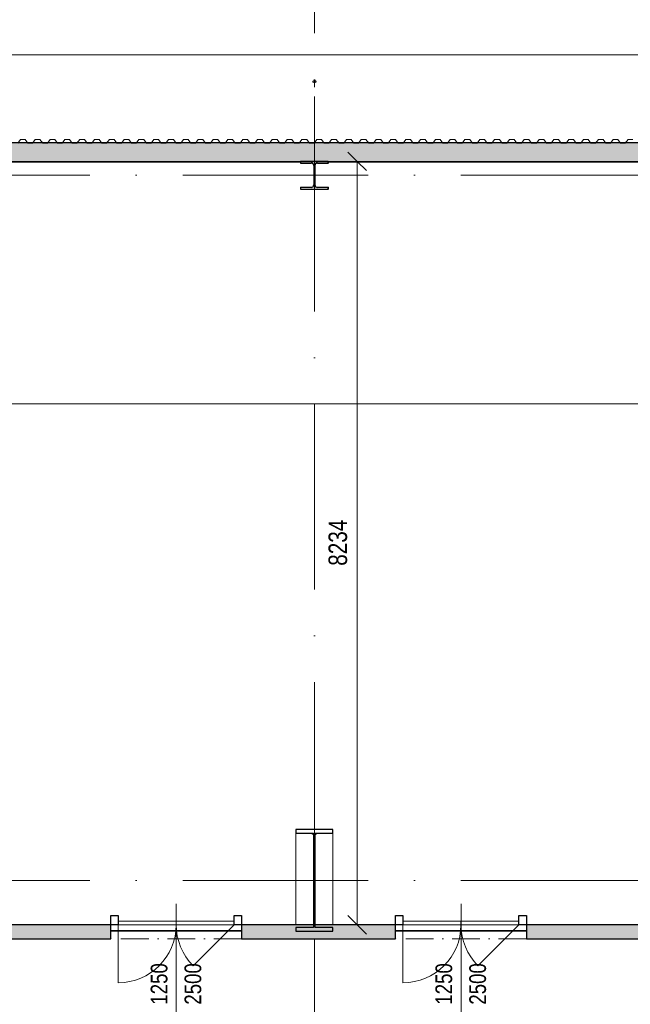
# Model space of a CAD drawing. Header units: millimetres. Extents: x 198345 to 441227, y -23587 to 80066.
# Tile 75 of 79: x 386260 to 392843, y 61243 to 71863. Entities that reach past the tile are written whole.
import ezdxf

# ---------------------------------------------------------------- set-up
doc = ezdxf.new("R2010")
doc.units = ezdxf.units.MM
for name, pattern in [('IMPORT-HP_01_CAR_B', [1200, 800, -400]), ('IMPORT-HP_01_CER_B', [800, 500, -100, 100, -100]), ('Čerchovaná 20mm', [3000, 2000, -500, 0, -500]), ('Čerchovaná 3mm', [500, 300, -100, 0, -100])]:
    doc.linetypes.add(name, pattern=pattern)
for name, color, linetype, lineweight in [('CA_DVERE18', 8, 'Continuous', 9), ('CA_DVERE25', 7, 'Continuous', 9), ('CA_DVERE_NEVHRA1', 3, 'Čerchovaná 3mm', 13), ('CA_IMPORTY18', 8, 'Continuous', 9), ('CA_KOTY', 3, 'Continuous', 9), ('CA_KOTY-100', 3, 'Continuous', 9), ('CA_OSY', 5, 'Continuous', 9), ('CA_POHHRA18', 9, 'Continuous', 9), ('CA_POPISDVERE', 3, 'Continuous', 9), ('CA_REZY', 1, 'Continuous', 25), ('CA_SRAFY', 9, 'Continuous', 25)]:
    doc.layers.add(name, color=color, linetype=linetype, lineweight=lineweight)
doc.styles.add('Arial', font='arial.ttf', dxfattribs={"height": 10})
doc.styles.add('Arial_4', font='arial.ttf', dxfattribs={"width": 0.8, "height": 200})
doc.styles.add('Arial_7', font='arial.ttf', dxfattribs={"width": 0.8, "height": 180})
doc.dimstyles.new('HP_Přímá_-_2_mm_Ariel_1-100', dxfattribs={"dimscale": 304.8, "dimtxt": 204.05188, "dimasz": 0.656168, "dimexe": 0.328084, "dimexo": 0.0625, "dimgap": 0.164042, "dimtad": 1, "dimdec": 0, "dimzin": 0, "dimdsep": 46, "dimtxsty": 'Arial_4', "dimblk1": 'OBLIQUE', "dimblk2": 'OBLIQUE', "dimsah": 1, "dimcen": 0.09, "dimazin": 0, "dimtfac": 1, "dimtdec": 4, "dimtix": 1, "dimtmove": 0, "dimatfit": 3, "dimfxl": 0.984252, "dimfxlon": 1, "dimtvp": 1, "dimtolj": 1, "dimtzin": 0, "dimarcsym": 2})

# ---------------------------------------------------------------- blocks, each defined once
blk = doc.blocks.new('CZ-Dveře_otočné_dvoukřídlé_OCZ - CZ-Dveře_otočné_dvoukřídlé_1_75x2_7-2513210-PŮDORYS _6_160 _ vestavek V9')
at = {"layer": 'CA_DVERE18'}
for p, q in [((625, -75), (625, 550)), ((-625, -75), (-183, 367))]:
    blk.add_line(p, q, dxfattribs=at)
for centre, start, end in [((625, -75), 90, 180), ((-625, -75), 360, 45)]:
    blk.add_arc(centre, 625, start, end, dxfattribs=at)
at = {"layer": 'CA_DVERE25', "lineweight": 25}
for p, q in [((-705, -175), (-705, -75)), ((-705, -75), (-625, -75)), ((-625, -75), (-625, -175)), ((625, -175), (625, -75)), ((625, -75), (705, -75)), ((705, -75), (705, -175)), ((-625, -175), (-705, -175)), ((705, -175), (625, -175))]:
    blk.add_line(p, q, dxfattribs=at)
at = {"layer": 'CA_DVERE25'}
for p, q in [((-625, -115), (-625, -75)), ((-625, -75), (0, -75)), ((0, -115), (0, -75)), ((0, -75), (625, -75)), ((0, -75), (0, -115)), ((625, -75), (625, -115)), ((0, -115), (-625, -115)), ((625, -115), (0, -115))]:
    blk.add_line(p, q, dxfattribs=at)
at = {"layer": 'CA_DVERE_NEVHRA1'}
blk.add_line((-705, 75), (705, 75), dxfattribs=at)
blk = doc.blocks.new('ocelová kce final - 11542_003_OK-HALA_TaO-2_ET_AciS_2025-05-29_upr_dwg-2597525-PŮDORYS _6_160 _ vestavek V9')
at = {"layer": 'CA_IMPORTY18', "color": 57}
for p, q in [((277651, 71202), (277629, 71202)), ((277629, 71188), (277651, 71188)), ((274155, 70325), (277490, 70325)), ((277489, 70325), (274155, 70325)), ((277489, 70325), (277489, 70315)), ((277489, 70315), (277607, 70315)), ((277672, 70315), (277791, 70315)), ((277790, 70325), (283255, 70325)), ((277791, 70315), (277791, 70325)), ((277791, 70325), (283254, 70325)), ((277633, 70289), (277633, 70081)), ((277647, 70081), (277647, 70289)), ((277607, 70055), (277489, 70055)), ((277489, 70055), (277489, 70034)), ((277489, 70034), (277791, 70034)), ((277791, 70055), (277672, 70055)), ((277791, 70034), (277791, 70055)), ((277440, 63090), (277440, 62101)), ((277440, 63089), (277610, 63089)), ((277440, 62101), (277440, 63089)), ((277610, 63089), (277630, 63069)), ((277650, 63069), (277670, 63089)), ((277670, 63089), (277840, 63089)), ((277840, 62101), (277840, 63090)), ((277840, 63089), (277840, 62101)), ((276855, 62040), (275445, 62040)), ((276855, 62040), (275445, 62040)), ((276855, 62030), (275445, 62030)), ((275445, 62030), (276855, 62030)), ((279925, 62040), (278515, 62040)), ((279925, 62040), (278515, 62040)), ((279925, 62030), (278515, 62030)), ((278515, 62030), (279925, 62030)), ((277640, 60030), (277640, 61951)), ((277640, 61951), (277640, 60030))]:
    blk.add_line(p, q, dxfattribs=at)
at = {"layer": 'CA_IMPORTY18', "color": 57, "linetype": 'IMPORT-HP_01_CER_B'}
blk.add_line((277640, 70535), (277640, 71185), dxfattribs=at)
at = {"layer": 'CA_IMPORTY18', "color": 57, "linetype": 'IMPORT-HP_01_CAR_B'}
for p, q in [((276855, 62030), (275445, 62030)), ((275445, 62030), (276855, 62030)), ((279925, 62030), (278515, 62030)), ((278515, 62030), (279925, 62030))]:
    blk.add_line(p, q, dxfattribs=at)
at = {"layer": 'CA_IMPORTY18', "color": 57}
for centre, radius, start, end in [((277629, 71195), 7.5, 90, 270), ((277651, 71195), 7.5, 270, 90), ((277607, 70289), 26, 360, 90), ((277672, 70289), 26, 90, 180), ((277607, 70081), 26, 270, 360), ((277672, 70081), 26, 180, 270)]:
    blk.add_arc(centre, radius, start, end, dxfattribs=at)
at = {"layer": 'CA_REZY'}
for p, q in [((277790, 70335), (277490, 70335)), ((277490, 70335), (277490, 70316)), ((277490, 70316), (277607, 70316)), ((277672, 70316), (277790, 70316)), ((277790, 70316), (277790, 70335)), ((277634, 70289), (277634, 70081)), ((277646, 70081), (277646, 70289)), ((277607, 70054), (277490, 70054)), ((277490, 70054), (277490, 70035)), ((277490, 70035), (277790, 70035)), ((277790, 70054), (277672, 70054)), ((277790, 70035), (277790, 70054)), ((277840, 63130), (277440, 63130)), ((277440, 63130), (277440, 63090)), ((277440, 63090), (277630, 63090)), ((277630, 63090), (277630, 62070)), ((277650, 62070), (277650, 63090)), ((277650, 63090), (277840, 63090)), ((277840, 63090), (277840, 63130)), ((277630, 62070), (277440, 62070)), ((277440, 62070), (277440, 62030)), ((277440, 62030), (277840, 62030)), ((277840, 62070), (277650, 62070)), ((277840, 62030), (277840, 62070))]:
    blk.add_line(p, q, dxfattribs=at)
for centre, start, end in [((277607, 70289), 0, 90), ((277672, 70289), 90, 180), ((277607, 70081), 270, 0), ((277672, 70081), 180, 270)]:
    blk.add_arc(centre, 27, start, end, dxfattribs=at)
at = {"layer": 'CA_IMPORTY18', "color": 7, "linetype": 'IMPORT-HP_01_CER_B', "insert": (277632, 71201), "char_height": 10, "width": 18.61, "attachment_point": 1, "line_spacing_factor": 0.941778, "style": 'Arial'}
blk.add_mtext('25', dxfattribs=at)
blk = doc.blocks.new('ocelová kce final - ocelová kce final-2597615-PŮDORYS _6_160 _ vestavek V9')
blk.add_blockref('ocelová kce final - 11542_003_OK-HALA_TaO-2_ET_AciS_2025-05-29_upr_dwg-2597525-PŮDORYS _6_160 _ vestavek V9', (0, 0))
blk = doc.blocks.new('Opakovaný detail - 40-518357-PŮDORYS _6_160 _ vestavek V9')
at = {"layer": 'CA_POHHRA18'}
for p, q in [((-14891, 250), (-14862, 211)), ((-14811, 211), (-14782, 250)), ((-14782, 250), (-14756, 250)), ((-14757, 250), (-14731, 250)), ((-14731, 250), (-14702, 211)), ((-14651, 211), (-14622, 250)), ((-14622, 250), (-14597, 250)), ((-14597, 250), (-14571, 250)), ((-14571, 250), (-14542, 211)), ((-14491, 211), (-14462, 250)), ((-14462, 250), (-14437, 250)), ((-14437, 250), (-14412, 250)), ((-14412, 250), (-14383, 211)), ((-14332, 211), (-14303, 250)), ((-14303, 250), (-14277, 250)), ((-14277, 250), (-14252, 250)), ((-14252, 250), (-14223, 211)), ((-14172, 211), (-14143, 250)), ((-14143, 250), (-14117, 250)), ((-14118, 250), (-14092, 250)), ((-14092, 250), (-14063, 211)), ((-14012, 211), (-13983, 250)), ((-13983, 250), (-13958, 250)), ((-13958, 250), (-13932, 250)), ((-13932, 250), (-13903, 211)), ((-13852, 211), (-13823, 250)), ((-13823, 250), (-13798, 250)), ((-13798, 250), (-13772, 250)), ((-13772, 250), (-13743, 211)), ((-13692, 211), (-13663, 250)), ((-13663, 250), (-13638, 250)), ((-13638, 250), (-13613, 250)), ((-13613, 250), (-13584, 211)), ((-13533, 211), (-13504, 250)), ((-13504, 250), (-13478, 250)), ((-13478, 250), (-13453, 250)), ((-13453, 250), (-13424, 211)), ((-13373, 211), (-13344, 250)), ((-13344, 250), (-13318, 250)), ((-13319, 250), (-13293, 250)), ((-13293, 250), (-13264, 211)), ((-13213, 211), (-13184, 250)), ((-13184, 250), (-13159, 250)), ((-13159, 250), (-13133, 250)), ((-13133, 250), (-13104, 211)), ((-13053, 211), (-13024, 250)), ((-13024, 250), (-12999, 250)), ((-12999, 250), (-12974, 250)), ((-12974, 250), (-12945, 211)), ((-12894, 211), (-12865, 250)), ((-12865, 250), (-12839, 250)), ((-12839, 250), (-12814, 250)), ((-12814, 250), (-12785, 211)), ((-12734, 211), (-12705, 250)), ((-12705, 250), (-12679, 250)), ((-12680, 250), (-12654, 250)), ((-12654, 250), (-12625, 211)), ((-12574, 211), (-12545, 250)), ((-12545, 250), (-12520, 250)), ((-12520, 250), (-12494, 250)), ((-12494, 250), (-12465, 211)), ((-12414, 211), (-12385, 250)), ((-12385, 250), (-12360, 250)), ((-12360, 250), (-12335, 250)), ((-12335, 250), (-12306, 211)), ((-12255, 211), (-12226, 250)), ((-12226, 250), (-12200, 250)), ((-12200, 250), (-12175, 250)), ((-12175, 250), (-12146, 211)), ((-12095, 211), (-12066, 250)), ((-12066, 250), (-12040, 250)), ((-12040, 250), (-12015, 250)), ((-12015, 250), (-11986, 211)), ((-11935, 211), (-11906, 250)), ((-11906, 250), (-11880, 250)), ((-11881, 250), (-11855, 250)), ((-11855, 250), (-11826, 211)), ((-11775, 211), (-11746, 250)), ((-11746, 250), (-11721, 250)), ((-11721, 250), (-11695, 250)), ((-11695, 250), (-11666, 211)), ((-11615, 211), (-11586, 250)), ((-11586, 250), (-11561, 250)), ((-11561, 250), (-11536, 250)), ((-11536, 250), (-11507, 211)), ((-11456, 211), (-11427, 250)), ((-11427, 250), (-11401, 250)), ((-11401, 250), (-11376, 250)), ((-11376, 250), (-11347, 211)), ((-11296, 211), (-11267, 250)), ((-11267, 250), (-11241, 250)), ((-11242, 250), (-11216, 250)), ((-11216, 250), (-11187, 211)), ((-11136, 211), (-11107, 250)), ((-11107, 250), (-11082, 250)), ((-11082, 250), (-11056, 250)), ((-11056, 250), (-11027, 211)), ((-10976, 211), (-10947, 250)), ((-10947, 250), (-10922, 250)), ((-10922, 250), (-10897, 250)), ((-10897, 250), (-10868, 211)), ((-10817, 211), (-10788, 250)), ((-10788, 250), (-10762, 250)), ((-10762, 250), (-10737, 250)), ((-10737, 250), (-10708, 211)), ((-10657, 211), (-10628, 250)), ((-10628, 250), (-10602, 250)), ((-10603, 250), (-10577, 250)), ((-10577, 250), (-10548, 211)), ((-10497, 211), (-10468, 250)), ((-10468, 250), (-10443, 250)), ((-10443, 250), (-10417, 250)), ((-10417, 250), (-10388, 211)), ((-10337, 211), (-10308, 250)), ((-10308, 250), (-10283, 250)), ((-10283, 250), (-10257, 250)), ((-10257, 250), (-10228, 211)), ((-10177, 211), (-10148, 250)), ((-10148, 250), (-10123, 250)), ((-10123, 250), (-10098, 250)), ((-10098, 250), (-10069, 211)), ((-10018, 211), (-9989, 250)), ((-9989, 250), (-9963, 250)), ((-9963, 250), (-9938, 250)), ((-9938, 250), (-9909, 211)), ((-9858, 211), (-9829, 250)), ((-9829, 250), (-9803, 250)), ((-9804, 250), (-9778, 250)), ((-9778, 250), (-9749, 211)), ((-9698, 211), (-9669, 250)), ((-9669, 250), (-9644, 250)), ((-9644, 250), (-9618, 250)), ((-9618, 250), (-9589, 211)), ((-9538, 211), (-9509, 250)), ((-9509, 250), (-9484, 250)), ((-9484, 250), (-9459, 250)), ((-9459, 250), (-9430, 211)), ((-9379, 211), (-9350, 250)), ((-9350, 250), (-9324, 250)), ((-9324, 250), (-9299, 250)), ((-9299, 250), (-9270, 211)), ((-9219, 211), (-9190, 250)), ((-9190, 250), (-9164, 250)), ((-9165, 250), (-9139, 250)), ((-9139, 250), (-9110, 211)), ((-9059, 211), (-9030, 250)), ((-9030, 250), (-9005, 250)), ((-9005, 250), (-8979, 250)), ((-8979, 250), (-8950, 211)), ((-8899, 211), (-8870, 250)), ((-8870, 250), (-8845, 250)), ((-8845, 250), (-8820, 250)), ((-8820, 250), (-8791, 211)), ((-8740, 211), (-8711, 250)), ((-8711, 250), (-8685, 250)), ((-8685, 250), (-8660, 250)), ((-8660, 250), (-8631, 211)), ((-8580, 211), (-8551, 250)), ((-8551, 250), (-8525, 250)), ((-8526, 250), (-8500, 250)), ((-8500, 250), (-8471, 211)), ((-8420, 211), (-8391, 250)), ((-8391, 250), (-8366, 250)), ((-8366, 250), (-8340, 250)), ((-8340, 250), (-8311, 211)), ((-14862, 211), (-14811, 211)), ((-14702, 211), (-14651, 211)), ((-14542, 211), (-14491, 211)), ((-14383, 211), (-14332, 211)), ((-14223, 211), (-14172, 211)), ((-14063, 211), (-14012, 211)), ((-13903, 211), (-13852, 211)), ((-13743, 211), (-13692, 211)), ((-13584, 211), (-13533, 211)), ((-13424, 211), (-13373, 211)), ((-13264, 211), (-13213, 211)), ((-13104, 211), (-13053, 211)), ((-12945, 211), (-12894, 211)), ((-12785, 211), (-12734, 211)), ((-12625, 211), (-12574, 211)), ((-12465, 211), (-12414, 211)), ((-12306, 211), (-12255, 211)), ((-12146, 211), (-12095, 211)), ((-11986, 211), (-11935, 211)), ((-11826, 211), (-11775, 211)), ((-11666, 211), (-11615, 211)), ((-11507, 211), (-11456, 211)), ((-11347, 211), (-11296, 211)), ((-11187, 211), (-11136, 211)), ((-11027, 211), (-10976, 211)), ((-10868, 211), (-10817, 211)), ((-10708, 211), (-10657, 211)), ((-10548, 211), (-10497, 211)), ((-10388, 211), (-10337, 211)), ((-10228, 211), (-10177, 211)), ((-10069, 211), (-10018, 211)), ((-9909, 211), (-9858, 211)), ((-9749, 211), (-9698, 211)), ((-9589, 211), (-9538, 211)), ((-9430, 211), (-9379, 211)), ((-9270, 211), (-9219, 211)), ((-9110, 211), (-9059, 211)), ((-8950, 211), (-8899, 211)), ((-8791, 211), (-8740, 211)), ((-8631, 211), (-8580, 211)), ((-8471, 211), (-8420, 211)), ((-8311, 211), (-8260, 211))]:
    blk.add_line(p, q, dxfattribs=at)
blk = doc.blocks.new('DIMBLOCK80-PŮDORYS _6_160 _ vestavek V9')
at = {"layer": 'CA_KOTY-100'}
for p, q in [((316687, 71484), (316787, 71584)), ((316687, 71484), (316687, 71584)), ((401417, 71484), (401517, 71584)), ((401417, 71484), (401417, 71584)), ((316687, 71484), (316587, 71384)), ((316687, 71484), (401417, 71484)), ((316687, 71484), (316687, 71184)), ((401417, 71484), (401317, 71384)), ((401417, 71484), (401417, 71184))]:
    blk.add_line(p, q, dxfattribs=at)
at = {"layer": 'CA_KOTY-100', "color": 0, "insert": (358746, 71793), "char_height": 200, "width": 734.59, "attachment_point": 1, "line_spacing_factor": 0.941778, "style": 'Arial_4'}
blk.add_mtext('84730', dxfattribs=at)
blk = doc.blocks.new('_Oblique')
at = {"color": 0, "linetype": 'ByBlock', "lineweight": -2}
blk.add_line((-0.5, -0.5), (0.5, 0.5), dxfattribs=at)
blk = doc.blocks.new('CZ-Popiska_dveří - Rozměry a označení_ umístění vlevo-1150631-PŮDORYS _6_160 _ vestavek V9')
at = {"layer": 'CA_POPISDVERE'}
for p, q in [((0, 0), (0, -16.25)), ((0, -16.25), (0, -23.75))]:
    blk.add_line(p, q, dxfattribs=at)
blk.add_circle((0, -20), 3.75, dxfattribs=at)
blk = doc.blocks.new('DIMBLOCK98-PŮDORYS _6_160 _ vestavek V9')
at = {"layer": 'CA_KOTY-100'}
for p, q in [((385852, 67720), (385852, 68020)), ((401217, 67720), (401217, 68020)), ((385852, 67720), (385952, 67820)), ((401217, 67720), (401317, 67820)), ((385852, 67720), (385752, 67620)), ((385852, 67720), (401217, 67720)), ((385852, 67720), (385852, 67620)), ((401217, 67720), (401117, 67620)), ((401217, 67720), (401217, 67620))]:
    blk.add_line(p, q, dxfattribs=at)
at = {"layer": 'CA_KOTY-100', "color": 0, "insert": (393228, 68029), "char_height": 200, "width": 734.59, "attachment_point": 1, "line_spacing_factor": 0.941778, "style": 'Arial_4'}
blk.add_mtext('15365', dxfattribs=at)
blk = doc.blocks.new('DIMBLOCK122-PŮDORYS _6_160 _ vestavek V9')
at = {"layer": 'CA_KOTY-100'}
for p, q in [((389898, 70335), (389798, 70435)), ((389898, 70335), (389598, 70335)), ((389898, 62101), (389898, 70335)), ((389898, 70335), (389998, 70235)), ((389898, 70335), (389998, 70335)), ((389898, 62101), (389798, 62201)), ((389898, 62101), (389598, 62101)), ((389898, 62101), (389998, 62001)), ((389898, 62101), (389998, 62101))]:
    blk.add_line(p, q, dxfattribs=at)
at = {"layer": 'CA_KOTY-100', "color": 0, "insert": (389589, 65973), "char_height": 200, "width": 587.67, "attachment_point": 1, "rotation": 90, "line_spacing_factor": 0.941778, "style": 'Arial_4'}
blk.add_mtext('8234', dxfattribs=at)

msp = doc.modelspace()

# ---------------------------------------------------------------- hatches: boundary and pattern name
at = {"layer": 'CA_SRAFY', "lineweight": 9}
h = msp.add_hatch(dxfattribs=at)
h.set_pattern_fill('FP_24', color=256, angle=-293.578, style=0, pattern_type=2)
h.set_pattern_definition([(246.422, (359019.71, 70530.14), (4.6e-05, -97.175588), [16.779, -8.852, 44.162, -8.852, -27.382]), (246.422, (359019.71, 70530.14), (4.6e-05, -97.175588), [-78.645, 16.779, -10.603]), (293.578, (359045.155, 70530.14), (42.410543, 0.000105), [16.779, -8.852, 44.162, -8.852, -27.382]), (293.578, (359045.155, 70530.14), (42.410543, 0.000105), [-78.645, 16.779, -10.603]), (180, (359045.16, 70530.14), (3e-12, -97.175), [25.446, -16.964]), (180, (359023.95, 70442.68), (3e-12, -97.175), [25.446, -16.964]), (270, (359051.867, 70514.762), (42.411, 1e-12), [8.112, -89.063]), (270, (359030.66, 70466.174), (42.411, 1e-12), [8.112, -89.063]), (270, (359012.997, 70514.762), (42.411, 1e-12), [8.112, -89.063]), (270, (358991.79, 70466.175), (42.411, 1e-12), [8.112, -89.063])])
h.paths.add_polyline_path([(400891, 70335), (401416.9, 70335), (401416.9, 70535), (396936.9, 70535), (396936.9, 70447.4), (396942.9, 70445.6), (396948.3, 70442.4), (396954.1, 70435.8), (396956.9, 70429.9), (396958.1, 70422.3), (396957.9, 70418.9), (396956.1, 70412.4), (396954.1, 70408.5), (396950.1, 70403.6), (396944.9, 70400), (396936.9, 70397.4), (396928.9, 70397.4), (396926.6, 70397.7), (396917.6, 70402.2), (396915.6, 70403.7), (396909.6, 70412.4), (396908.8, 70414.1), (396907.6, 70422.3), (396908.8, 70429.8), (396911.5, 70435.8), (396912.9, 70438), (396917.6, 70442.6), (396922.8, 70445.6), (396928.9, 70447.4), (396928.9, 70535), (396256.8, 70535), (396256.8, 70447.4), (396262.9, 70445.6), (396268.3, 70442.5), (396274.1, 70435.8), (396276.9, 70429.8), (396278.1, 70422.3), (396277.9, 70418.9), (396276, 70412.4), (396274.1, 70408.5), (396270.1, 70403.7), (396265, 70400), (396256.8, 70397.4), (396248.8, 70397.4), (396246.6, 70397.7), (396240.7, 70400), (396235.6, 70403.6), (396229.6, 70412.4), (396228.8, 70414.1), (396227.6, 70422.3), (396228.8, 70429.9), (396231.5, 70435.8), (396232.9, 70438), (396237.3, 70442.4), (396242.8, 70445.6), (396248.8, 70447.4), (396248.8, 70535), (356786.9, 70535), (356786.9, 70335), (400710.4, 70335)])
h.paths.add_polyline_path([(352306.8, 70335), (355386.9, 70335), (355386.9, 70535), (351286.9, 70535), (351286.9, 70335), (352126.2, 70335)])
h.paths.add_polyline_path([(349597.7, 70335), (349886.9, 70335), (349886.9, 70535), (331986.9, 70535), (331986.9, 70335), (349417.1, 70335)])
h.paths.add_polyline_path([(330453, 70335), (330586.9, 70335), (330586.9, 70535), (325486.9, 70535), (325486.9, 70335), (330272.4, 70335)])
h.paths.add_polyline_path([(323048, 70335), (324086.9, 70335), (324086.9, 70535), (316686.9, 70535), (316686.9, 70335), (322867.4, 70335)])
h = msp.add_hatch(dxfattribs=at)
h.set_pattern_fill('FP_25', color=256, angle=-198.43, style=0, pattern_type=2)
h.set_pattern_definition([(341.57, (393454.287, 62095.44), (40.64254, 0.003194), [6.096, -283.058, 32.106, 0]), (198.43, (393464.447, 62095.44), (40.64254, -0.003194), [6.096, -283.058, 31.648, 0]), (288.43, (393454.287, 62095.44), (-20.312969, 101.608582), [96.368, -224.892]), (251.57, (393464.447, 62095.44), (-20.312969, -101.608582), [96.368, -224.892])])
h.paths.add_polyline_path([(400710.4, 61950.5), (401216.9, 61950.5), (401216.9, 62100.5), (400056.9, 62100.5), (400056.9, 61950.5), (400529.8, 61950.5)])
h.paths.add_polyline_path([(397381.9, 61950.5), (398646.9, 61950.5), (398646.9, 62100.5), (397381.9, 62100.5), (397381.9, 61993.4)])
h.paths.add_polyline_path([(395971.9, 61950.5), (395971.9, 62100.5), (394551.9, 62100.5), (394551.9, 61950.5), (395833.9, 61950.5)])
h.paths.add_polyline_path([(393124.8, 61950.5), (393141.9, 61950.5), (393141.9, 62100.5), (391721.9, 62100.5), (391721.9, 61950.5), (392944.2, 61950.5)])
h.paths.add_polyline_path([(389512.6, 61950.5), (390311.9, 61950.5), (390311.9, 62100.5), (388651.9, 62100.5), (388651.9, 61950.5), (389332, 61950.5)])
h.paths.add_polyline_path([(387164.6, 61950.5), (387241.9, 61950.5), (387241.9, 62100.5), (385701.9, 62100.5), (385701.9, 61950.5), (386984, 61950.5)])

# ---------------------------------------------------------------- linework, layer by layer
at = {"layer": 'CA_OSY', "linetype": 'Čerchovaná 20mm'}
for p, q in [((389436.9, 53715.8), (389436.9, 75184.5)), ((310014.1, 70185), (407602.9, 70185)), ((310014.1, 62579.9), (407602.9, 62579.9))]:
    msp.add_line(p, q, dxfattribs=at)
at = {"layer": 'CA_REZY'}
for p, q in [((396248.8, 70535), (356786.9, 70535)), ((385851.9, 70335), (401416.9, 70335)), ((387241.9, 62100.5), (385851.9, 62100.5)), ((387241.9, 61950.5), (387241.9, 62100.5)), ((390311.9, 62100.5), (388651.9, 62100.5)), ((388651.9, 62100.5), (388651.9, 61950.5)), ((390311.9, 61950.5), (390311.9, 62100.5)), ((393141.9, 62100.5), (391721.9, 62100.5)), ((391721.9, 62100.5), (391721.9, 61950.5)), ((385701.9, 61950.5), (387241.9, 61950.5)), ((388651.9, 61950.5), (390311.9, 61950.5)), ((391721.9, 61950.5), (393141.9, 61950.5))]:
    msp.add_line(p, q, dxfattribs=at)

# ---------------------------------------------------------------- block references
at = {"layer": 'CA_DVERE_NEVHRA1', "rotation": 180}
for p in [(387946.9, 62025.5), (391016.9, 62025.5)]:
    msp.add_blockref('CZ-Dveře_otočné_dvoukřídlé_OCZ - CZ-Dveře_otočné_dvoukřídlé_1_75x2_7-2513210-PŮDORYS _6_160 _ vestavek V9', p, dxfattribs=at)
at = {"layer": 'CA_IMPORTY18', "color": 57}
msp.add_blockref('ocelová kce final - ocelová kce final-2597615-PŮDORYS _6_160 _ vestavek V9', (111796.8, 0), dxfattribs=at)
at = {"layer": 'CA_POHHRA18', "extrusion": (0, 0, -1), "rotation": 180}
msp.add_blockref('Opakovaný detail - 40-518357-PŮDORYS _6_160 _ vestavek V9', (-401129.2, 70780.6), dxfattribs=at)
at = {"layer": 'CA_POPISDVERE', "xscale": 99.99999999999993, "yscale": 99.99999999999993, "zscale": 99.99999999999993}
for p in [(387948.2, 62326), (391018.2, 62326)]:
    msp.add_blockref('CZ-Popiska_dveří - Rozměry a označení_ umístění vlevo-1150631-PŮDORYS _6_160 _ vestavek V9', p, dxfattribs=at)

# ---------------------------------------------------------------- texts
at = {"layer": 'CA_POPISDVERE', "char_height": 180, "width": 538.734, "attachment_point": 1, "rotation": 90, "style": 'Arial_7'}
for s, insert in [('1250', (387671.9, 61238.8)), ('2500', (388037, 61238.8)), ('1250', (390741.9, 61238.8)), ('2500', (391107, 61238.8))]:
    msp.add_mtext(s, dxfattribs=dict(at, insert=insert))

# ---------------------------------------------------------------- dimensions: what is measured, and where the dimension line sits
at = {"layer": 'CA_KOTY'}
for base, p1, p2, override, picture, middle in [((401416.9, 71483.7), (316686.9, 71183.7), (401416.9, 71183.7), {"dimpost": '<>', "dimfxl": 84729.998951}, 'DIMBLOCK80-PŮDORYS _6_160 _ vestavek V9', (359051.9, 71635.9)), ((401216.9, 67719.6), (385851.9, 68019.6), (401216.9, 68019.6), {"dimpost": '<>', "dimfxl": 15365}, 'DIMBLOCK98-PŮDORYS _6_160 _ vestavek V9', (393534.4, 67871.8))]:
    dim = msp.add_linear_dim(base=base, p1=p1, p2=p2, dimstyle='HP_Přímá_-_2_mm_Ariel_1-100', override=override, dxfattribs=at)
    dim.commit()
    dim.dimension.update_dxf_attribs({"geometry": picture, "text_midpoint": middle})
dim = msp.add_linear_dim(base=(389898.4863, 70335), p1=(389598.4863, 62100.5209), p2=(389598.4863, 70335), angle=90, dimstyle='HP_Přímá_-_2_mm_Ariel_1-100', override={"dimpost": '<>', "dimfxl": 8234.479149}, dxfattribs=at)
dim.commit()
dim.dimension.update_dxf_attribs({"geometry": 'DIMBLOCK122-PŮDORYS _6_160 _ vestavek V9', "text_midpoint": (389746.3035, 66217.7604)})

doc.saveas('drawing.dxf')
